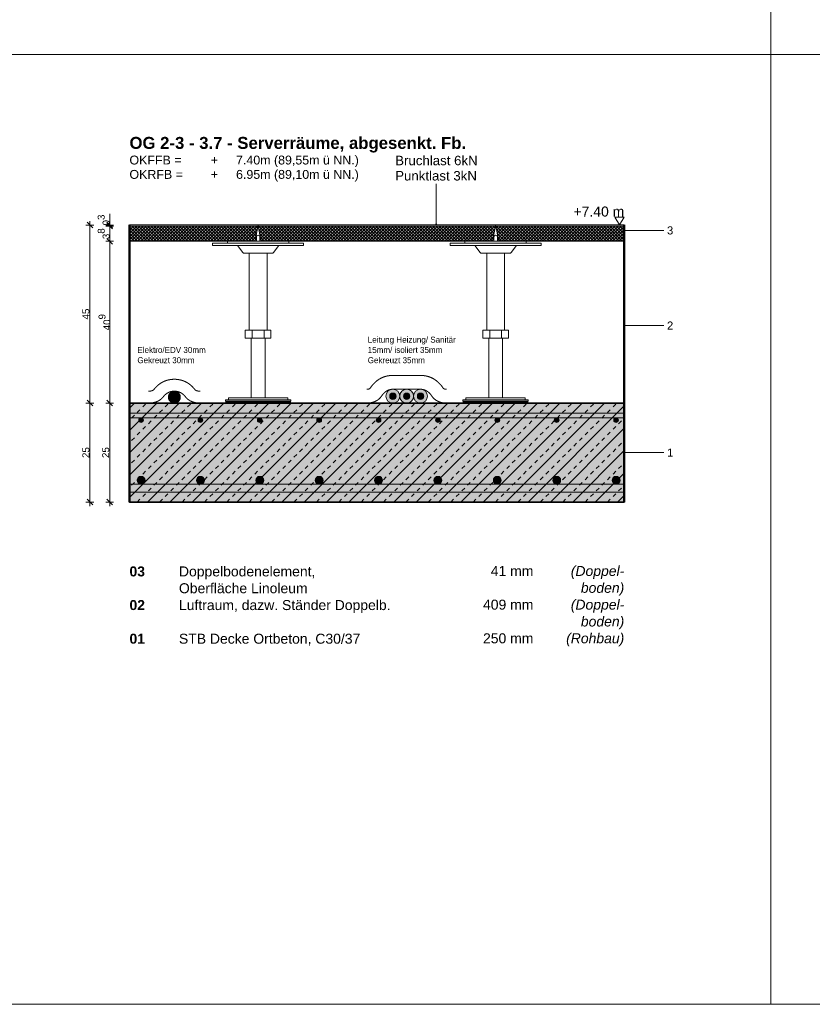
# Model space of a CAD drawing. Header units: metres. Extents: x 0.4 to 30.1, y -10.7 to 8.6.
# Tile 247 of 256: x 18.1 to 20.1, y 1.8 to 4.3. Entities that reach past the tile are written whole.
import ezdxf

# ---------------------------------------------------------------- set-up
doc = ezdxf.new("R2010")
doc.units = ezdxf.units.M
doc.header["$PDMODE"] = 1
doc.header["$PDSIZE"] = -2
doc.linetypes.add('ISO-03 Gestrichelt mit Abstand', pattern=[0.6096, 0.24384, -0.36576])
doc.layers.get('0').update_dxf_attribs({"lineweight": 25})
for name, color, linetype, lineweight in [('_Bodenaufbauten 20230510 (2D)', 7, 'Continuous', 9), ('Bemaßung', 7, 'Continuous', 9), ('Keine', 7, 'Continuous', 9)]:
    doc.layers.add(name, color=color, linetype=linetype, lineweight=lineweight)
doc.layers.get('0').freeze()
doc.styles.add('Arial', font='arial.ttf')
doc.styles.add('Arial (bold)', font='arialbd.ttf')
doc.styles.add('Arial (italic)', font='ariali.ttf')
doc.styles.add('Century Gothic', font='GOTHIC.TTF')
doc.dimstyles.new('boris100', dxfattribs={"dimtxt": 17.652669, "dimasz": 0.001414, "dimexe": 0.001, "dimexo": 0.01, "dimgap": 0.0001, "dimtad": 1, "dimdec": 4, "dimtxsty": 'Arial', "dimblk": 'VW_SLASH', "dimblk1": 'VW_SLASH', "dimblk2": 'VW_SLASH', "dimcen": 0, "dimdle": 0.001, "dimadec": 3, "dimazin": 0, "dimtfac": 0.8, "dimtdec": 4, "dimtix": 1, "dimtmove": 0, "dimatfit": 0, "dimldrblk": 'VW_FILLEDARROW', "dimfxl": 0.001, "dimfxlon": 1, "dimfrac": 2, "dimtolj": 1, "dimarcsym": 0})
pattern_1 = [(45, (0, 0), (0, -0.008), []), (-45, (0, 0), (0.008, 0), [])]

# ---------------------------------------------------------------- blocks, each defined once
blk = doc.blocks.new('VW_SLASH')
at = {"color": 0, "linetype": 'ByBlock', "lineweight": -2, "transparency": 16777216}
blk.add_line((0.71, 0), (-1, 0), dxfattribs=at)
at = {"color": 0, "linetype": 'Continuous', "lineweight": 20, "transparency": 16777216, "flags": 128}
blk.add_lwpolyline([(0.5, 0.5), (-0.5, -0.5)], dxfattribs=at)
blk = doc.blocks.new('*D84')
at = {"layer": 'Bemaßung', "color": 0, "lineweight": -2}
for p, q in [((18.2894, 3.7689), (18.2694, 3.7689)), ((18.2794, 3.333), (18.2794, 3.7548)), ((18.2894, 3.3189), (18.2694, 3.3189))]:
    blk.add_line(p, q, dxfattribs=at)
at = {"layer": 'Defpoints', "color": 0}
for p in [(18.2794, 3.7689), (18.3794, 3.7689), (18.3794, 3.3189)]:
    blk.add_point(p, dxfattribs=at)
at = {"layer": 'Bemaßung', "color": 0, "lineweight": -2, "xscale": 0.014138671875, "yscale": 0.014138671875, "zscale": 0.014138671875}
for p, rotation in [((18.2794, 3.7689), 90), ((18.2794, 3.3189), 270)]:
    blk.add_blockref('VW_SLASH', p, dxfattribs=dict(at, rotation=rotation))
at = {"layer": 'Bemaßung', "color": 0, "insert": (18.2694, 3.5439), "char_height": 0.01765, "attachment_point": 5, "rotation": 90, "style": 'Arial'}
blk.add_mtext('\\A1;45', dxfattribs=at)
blk = doc.blocks.new('VW_FILLEDARROW')
at = {"linetype": 'Continuous', "lineweight": 5, "true_color": 0xb9b9b9, "transparency": 16777216}
h = blk.add_hatch(dxfattribs=at)
h.set_pattern_fill('Dämm', color=9, style=0, pattern_type=2)
h.set_pattern_definition([(-45, (0, 0), (0.00053033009, 0.00053033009), []), (-135, (0, 0), (0.00053033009, -0.00053033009), [])])
h.paths.add_polyline_path([(-2.25, 0.6), (0, 0), (-2.25, -0.6)])
at = {"color": 0, "linetype": 'Continuous', "lineweight": 5, "transparency": 16777216, "flags": 128}
blk.add_lwpolyline([(-2.25, 0.6), (0, 0), (-2.25, -0.6)], close=True, dxfattribs=at)
blk = doc.blocks.new('*D85')
at = {"layer": 'Bemaßung', "color": 0, "lineweight": -2}
for p, q in [((18.2894, 3.3189), (18.2694, 3.3189)), ((18.2794, 3.083), (18.2794, 3.3048)), ((18.2894, 3.0689), (18.2694, 3.0689))]:
    blk.add_line(p, q, dxfattribs=at)
at = {"layer": 'Defpoints', "color": 0}
for p in [(18.2794, 3.3189), (18.3794, 3.3189), (18.3794, 3.0689)]:
    blk.add_point(p, dxfattribs=at)
at = {"layer": 'Bemaßung', "color": 0, "lineweight": -2, "xscale": 0.014138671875, "yscale": 0.014138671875, "zscale": 0.014138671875}
for p, rotation in [((18.2794, 3.3189), 90), ((18.2794, 3.0689), 270)]:
    blk.add_blockref('VW_SLASH', p, dxfattribs=dict(at, rotation=rotation))
at = {"layer": 'Bemaßung', "color": 0, "insert": (18.2694, 3.1939), "char_height": 0.01765, "attachment_point": 5, "rotation": 90, "style": 'Arial'}
blk.add_mtext('\\A1;25', dxfattribs=at)
blk = doc.blocks.new('*D86')
at = {"layer": 'Bemaßung', "color": 0, "lineweight": -2}
for p, q in [((18.3294, 3.783), (18.3294, 3.7972)), ((18.3394, 3.7689), (18.3194, 3.7689)), ((18.3394, 3.7659), (18.3194, 3.7659)), ((18.3294, 3.7659), (18.3294, 3.7689)), ((18.3294, 3.7518), (18.3294, 3.7376))]:
    blk.add_line(p, q, dxfattribs=at)
at = {"layer": 'Defpoints', "color": 0}
for p in [(18.3294, 3.7689), (18.3794, 3.7689), (18.3794, 3.7659)]:
    blk.add_point(p, dxfattribs=at)
at = {"layer": 'Bemaßung', "color": 0, "lineweight": -2, "xscale": 0.014138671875, "yscale": 0.014138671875, "zscale": 0.014138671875}
for p, rotation in [((18.3294, 3.7689), 270), ((18.3294, 3.7659), 90)]:
    blk.add_blockref('VW_SLASH', p, dxfattribs=dict(at, rotation=rotation))
at = {"layer": 'Bemaßung', "color": 0, "insert": (18.3142, 3.7815), "char_height": 0.017653, "attachment_point": 5, "rotation": 90, "style": 'Arial'}
blk.add_mtext('\\A1;0\\S3^ ;', dxfattribs=at)
blk = doc.blocks.new('*D87')
at = {"layer": 'Bemaßung', "color": 0, "lineweight": -2}
for p, q in [((18.3394, 3.7659), (18.3194, 3.7659)), ((18.3294, 3.742), (18.3294, 3.7518)), ((18.3394, 3.7279), (18.3194, 3.7279))]:
    blk.add_line(p, q, dxfattribs=at)
at = {"layer": 'Defpoints', "color": 0}
for p in [(18.3294, 3.7659), (18.3794, 3.7659), (18.3794, 3.7279)]:
    blk.add_point(p, dxfattribs=at)
at = {"layer": 'Bemaßung', "color": 0, "lineweight": -2, "xscale": 0.014138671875, "yscale": 0.014138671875, "zscale": 0.014138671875}
for p, rotation in [((18.3294, 3.7659), 90), ((18.3294, 3.7279), 270)]:
    blk.add_blockref('VW_SLASH', p, dxfattribs=dict(at, rotation=rotation))
at = {"layer": 'Bemaßung', "color": 0, "insert": (18.3143, 3.7469), "char_height": 0.017653, "attachment_point": 5, "rotation": 90, "style": 'Arial'}
blk.add_mtext('\\A1;3\\S8^ ;', dxfattribs=at)
blk = doc.blocks.new('*D88')
at = {"layer": 'Bemaßung', "color": 0, "lineweight": -2}
for p, q in [((18.3394, 3.7279), (18.3194, 3.7279)), ((18.3294, 3.333), (18.3294, 3.7138)), ((18.3394, 3.3189), (18.3194, 3.3189))]:
    blk.add_line(p, q, dxfattribs=at)
at = {"layer": 'Defpoints', "color": 0}
for p in [(18.3294, 3.7279), (18.3794, 3.7279), (18.3794, 3.3189)]:
    blk.add_point(p, dxfattribs=at)
at = {"layer": 'Bemaßung', "color": 0, "lineweight": -2, "xscale": 0.014138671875, "yscale": 0.014138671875, "zscale": 0.014138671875}
for p, rotation in [((18.3294, 3.7279), 90), ((18.3294, 3.3189), 270)]:
    blk.add_blockref('VW_SLASH', p, dxfattribs=dict(at, rotation=rotation))
at = {"layer": 'Bemaßung', "color": 0, "insert": (18.3163, 3.5234), "char_height": 0.017653, "attachment_point": 5, "rotation": 90, "style": 'Arial'}
blk.add_mtext('\\A1;40\\S9^ ;', dxfattribs=at)
blk = doc.blocks.new('*D89')
at = {"layer": 'Bemaßung', "color": 0, "lineweight": -2}
for p, q in [((18.3394, 3.3189), (18.3194, 3.3189)), ((18.3294, 3.083), (18.3294, 3.3048)), ((18.3394, 3.0689), (18.3194, 3.0689))]:
    blk.add_line(p, q, dxfattribs=at)
at = {"layer": 'Defpoints', "color": 0}
for p in [(18.3294, 3.3189), (18.3794, 3.3189), (18.3794, 3.0689)]:
    blk.add_point(p, dxfattribs=at)
at = {"layer": 'Bemaßung', "color": 0, "lineweight": -2, "xscale": 0.014138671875, "yscale": 0.014138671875, "zscale": 0.014138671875}
for p, rotation in [((18.3294, 3.3189), 90), ((18.3294, 3.0689), 270)]:
    blk.add_blockref('VW_SLASH', p, dxfattribs=dict(at, rotation=rotation))
at = {"layer": 'Bemaßung', "color": 0, "insert": (18.3194, 3.1939), "char_height": 0.01765, "attachment_point": 5, "rotation": 90, "style": 'Arial'}
blk.add_mtext('\\A1;25', dxfattribs=at)
blk = doc.blocks.new('Bodenaufbauten 20230510 (2D)')
at = {"layer": 'Keine', "linetype": 'Continuous', "lineweight": 0, "true_color": 0xffaa00, "transparency": 33554687}
for points in [[(18.3794, 3.76891), (18.7044, 3.76891), (18.7044, 3.76591), (18.3794, 3.76591)], [(18.7044, 3.76891), (19.3044, 3.76891), (19.3044, 3.76591), (18.7044, 3.76591)], [(19.3044, 3.76891), (19.6294, 3.76891), (19.6294, 3.76591), (19.3044, 3.76591)]]:
    blk.add_hatch(color=40, dxfattribs=at).paths.add_polyline_path(points)
at = {"layer": 'Keine', "linetype": 'Continuous', "lineweight": 0, "true_color": 0xeeeeee, "transparency": 33554687}
for points in [[(18.69664, 3.72791), (18.70405, 3.76591), (18.3794, 3.76591), (18.3794, 3.72791)], [(19.29664, 3.72791), (19.30405, 3.76591), (18.70475, 3.76591), (18.71216, 3.72791)], [(19.6294, 3.72791), (19.6294, 3.76591), (19.30475, 3.76591), (19.31216, 3.72791)], [(18.48657, 3.34473), (18.48731, 3.34513), (18.48805, 3.34547), (18.48881, 3.34575), (18.48959, 3.34599), (18.49037, 3.34617), (18.49118, 3.3463), (18.49199, 3.34638), (18.49282, 3.34641), (18.49365, 3.34638), (18.49447, 3.3463), (18.49527, 3.34617), (18.49606, 3.34599), (18.49684, 3.34575), (18.4976, 3.34547), (18.49834, 3.34513), (18.49907, 3.34473), (18.49978, 3.3443), (18.50045, 3.34382), (18.50108, 3.3433), (18.50167, 3.34275), (18.50222, 3.34216), (18.50274, 3.34153), (18.50321, 3.34086), (18.50365, 3.34016), (18.50404, 3.33943), (18.50438, 3.33868), (18.50467, 3.33792), (18.50491, 3.33714), (18.50509, 3.33636), (18.50522, 3.33555), (18.5053, 3.33474), (18.50532, 3.33391), (18.5053, 3.33308), (18.50522, 3.33226), (18.50509, 3.33146), (18.50491, 3.33067), (18.50467, 3.3299), (18.50438, 3.32914), (18.50404, 3.32839), (18.50365, 3.32766), (18.50321, 3.32695), (18.50274, 3.32628), (18.50222, 3.32565), (18.50167, 3.32506), (18.50108, 3.32451), (18.50045, 3.324), (18.49978, 3.32352), (18.49907, 3.32308), (18.49834, 3.32269), (18.4976, 3.32235), (18.49684, 3.32206), (18.49606, 3.32183), (18.49527, 3.32164), (18.49447, 3.32151), (18.49365, 3.32143), (18.49282, 3.32141), (18.49199, 3.32143), (18.49118, 3.32151), (18.49037, 3.32164), (18.48959, 3.32183), (18.48881, 3.32206), (18.48805, 3.32235), (18.48731, 3.32269), (18.48657, 3.32308), (18.48587, 3.32352), (18.4852, 3.324), (18.48457, 3.32451), (18.48398, 3.32506), (18.48343, 3.32565), (18.48291, 3.32628), (18.48244, 3.32695), (18.482, 3.32766), (18.48161, 3.32839), (18.48127, 3.32914), (18.48098, 3.3299), (18.48074, 3.33067), (18.48056, 3.33146), (18.48043, 3.33226), (18.48035, 3.33308), (18.48032, 3.33391), (18.48035, 3.33474), (18.48043, 3.33555), (18.48056, 3.33636), (18.48074, 3.33714), (18.48098, 3.33792), (18.48127, 3.33868), (18.48161, 3.33943), (18.482, 3.34016), (18.48244, 3.34086), (18.48291, 3.34153), (18.48343, 3.34216), (18.48398, 3.34275), (18.48457, 3.3433), (18.4852, 3.34382), (18.48587, 3.3443)]]:
    blk.add_hatch(color=7, dxfattribs=at).paths.add_polyline_path(points)
at = {"layer": 'Keine', "linetype": 'Continuous', "lineweight": 5, "transparency": 33554687}
h = blk.add_hatch(dxfattribs=at)
h.set_pattern_fill('Dämmung FBHdvDfv', style=0, pattern_type=2)
h.set_pattern_definition(pattern_1)
h.paths.add_polyline_path([(18.69664, 3.72791), (18.70405, 3.76591), (18.3794, 3.76591), (18.3794, 3.72791)])
h = blk.add_hatch(dxfattribs=at)
h.set_pattern_fill('Dämmung FBHdvDfv', style=0, pattern_type=2)
h.set_pattern_definition(pattern_1)
h.paths.add_polyline_path([(19.29664, 3.72791), (19.30405, 3.76591), (18.70475, 3.76591), (18.71216, 3.72791)])
at = {"layer": 'Keine', "linetype": 'Continuous', "lineweight": 0, "transparency": 33554687}
for color, points in [(7, [(19.15525, 3.77208), (19.1544, 3.76891), (19.15355, 3.77208)]), (8, [(18.48532, 3.3469), (18.4862, 3.34737), (18.4871, 3.34778), (18.48801, 3.34812), (18.48894, 3.34841), (18.48989, 3.34863), (18.49085, 3.34878), (18.49183, 3.34888), (18.49282, 3.34891), (18.49382, 3.34888), (18.4948, 3.34878), (18.49576, 3.34863), (18.49671, 3.34841), (18.49764, 3.34812), (18.49855, 3.34778), (18.49945, 3.34737), (18.50032, 3.3469), (18.50117, 3.34637), (18.50197, 3.3458), (18.50273, 3.34518), (18.50344, 3.34452), (18.5041, 3.34381), (18.50472, 3.34306), (18.50529, 3.34225), (18.50581, 3.34141), (18.50629, 3.34053), (18.50669, 3.33963), (18.50704, 3.33872), (18.50732, 3.33779), (18.50754, 3.33685), (18.5077, 3.33588), (18.50779, 3.3349), (18.50782, 3.33391), (18.50779, 3.33291), (18.5077, 3.33193), (18.50754, 3.33097), (18.50732, 3.33002), (18.50704, 3.32909), (18.50669, 3.32818), (18.50629, 3.32729), (18.50581, 3.32641), (18.50529, 3.32556), (18.50472, 3.32476), (18.5041, 3.324), (18.50344, 3.32329), (18.50273, 3.32263), (18.50197, 3.32201), (18.50117, 3.32144), (18.50032, 3.32092), (18.49945, 3.32045), (18.49855, 3.32004), (18.49764, 3.31969), (18.49671, 3.31941), (18.49576, 3.31919), (18.4948, 3.31903), (18.49382, 3.31894), (18.49282, 3.31891), (18.49183, 3.31894), (18.49085, 3.31903), (18.48989, 3.31919), (18.48894, 3.31941), (18.48801, 3.31969), (18.4871, 3.32004), (18.4862, 3.32045), (18.48532, 3.32092), (18.48448, 3.32144), (18.48368, 3.32201), (18.48292, 3.32263), (18.48221, 3.32329), (18.48155, 3.324), (18.48093, 3.32476), (18.48036, 3.32556), (18.47983, 3.32641), (18.47936, 3.32729), (18.47895, 3.32818), (18.47861, 3.32909), (18.47833, 3.33002), (18.47811, 3.33097), (18.47795, 3.33193), (18.47786, 3.33291), (18.47782, 3.33391), (18.47786, 3.3349), (18.47795, 3.33588), (18.47811, 3.33685), (18.47833, 3.33779), (18.47861, 3.33872), (18.47895, 3.33963), (18.47936, 3.34053), (18.47983, 3.34141), (18.48036, 3.34225), (18.48093, 3.34306), (18.48155, 3.34381), (18.48221, 3.34452), (18.48292, 3.34518), (18.48368, 3.3458), (18.48448, 3.34637)])]:
    blk.add_hatch(color=color, dxfattribs=at).paths.add_polyline_path(points)
at = {"layer": 'Keine', "linetype": 'Continuous', "lineweight": 5, "transparency": 33554687}
h = blk.add_hatch(dxfattribs=at)
h.set_pattern_fill('Dämmung FBHdvDfv', style=0, pattern_type=2)
h.set_pattern_definition(pattern_1)
h.paths.add_polyline_path([(19.6294, 3.72791), (19.6294, 3.76591), (19.30475, 3.76591), (19.31216, 3.72791)])
at = {"layer": 'Keine', "linetype": 'Continuous', "lineweight": 0, "true_color": 0xaaaaaa, "transparency": 33554687}
h = blk.add_hatch(color=253, dxfattribs=at)
edge = h.paths.add_edge_path()
edge.add_arc((19.04473, 3.33641), 0.0175, 0, 360)
at = {"layer": 'Keine', "linetype": 'Continuous', "lineweight": 0, "true_color": 0xdddddd, "transparency": 33554687}
for points in [[(18.3794, 3.29391), (18.3794, 3.28191), (19.6294, 3.28191), (19.6294, 3.29391)], [(18.3794, 3.11391), (18.3794, 3.09391), (19.6294, 3.09391), (19.6294, 3.11391)]]:
    blk.add_hatch(color=254, dxfattribs=at).paths.add_polyline_path(points)
h = blk.add_hatch(color=254, dxfattribs=at)
edge = h.paths.add_edge_path()
edge.add_arc((18.40866, 3.27591), 0.006, 0, 360)
h = blk.add_hatch(color=254, dxfattribs=at)
edge = h.paths.add_edge_path()
edge.add_arc((18.55866, 3.27591), 0.006, 0, 360)
h = blk.add_hatch(color=254, dxfattribs=at)
edge = h.paths.add_edge_path()
edge.add_arc((18.70866, 3.27591), 0.006, 0, 360)
h = blk.add_hatch(color=254, dxfattribs=at)
edge = h.paths.add_edge_path()
edge.add_arc((18.85866, 3.27591), 0.006, 0, 360)
h = blk.add_hatch(color=254, dxfattribs=at)
edge = h.paths.add_edge_path()
edge.add_arc((19.00866, 3.27591), 0.006, 0, 360)
h = blk.add_hatch(color=254, dxfattribs=at)
edge = h.paths.add_edge_path()
edge.add_arc((19.15866, 3.27591), 0.006, 0, 360)
h = blk.add_hatch(color=254, dxfattribs=at)
edge = h.paths.add_edge_path()
edge.add_arc((19.30866, 3.27591), 0.006, 0, 360)
h = blk.add_hatch(color=254, dxfattribs=at)
edge = h.paths.add_edge_path()
edge.add_arc((19.45866, 3.27591), 0.006, 0, 360)
h = blk.add_hatch(color=254, dxfattribs=at)
edge = h.paths.add_edge_path()
edge.add_arc((19.60866, 3.27591), 0.006, 0, 360)
h = blk.add_hatch(color=254, dxfattribs=at)
edge = h.paths.add_edge_path()
edge.add_arc((18.40866, 3.12391), 0.01, 0, 360)
h = blk.add_hatch(color=254, dxfattribs=at)
edge = h.paths.add_edge_path()
edge.add_arc((18.55866, 3.12391), 0.01, 0, 360)
h = blk.add_hatch(color=254, dxfattribs=at)
edge = h.paths.add_edge_path()
edge.add_arc((18.70866, 3.12391), 0.01, 0, 360)
h = blk.add_hatch(color=254, dxfattribs=at)
edge = h.paths.add_edge_path()
edge.add_arc((18.85866, 3.12391), 0.01, 0, 360)
h = blk.add_hatch(color=254, dxfattribs=at)
edge = h.paths.add_edge_path()
edge.add_arc((19.00866, 3.12391), 0.01, 0, 360)
h = blk.add_hatch(color=254, dxfattribs=at)
edge = h.paths.add_edge_path()
edge.add_arc((19.15866, 3.12391), 0.01, 0, 360)
h = blk.add_hatch(color=254, dxfattribs=at)
edge = h.paths.add_edge_path()
edge.add_arc((19.30866, 3.12391), 0.01, 0, 360)
h = blk.add_hatch(color=254, dxfattribs=at)
edge = h.paths.add_edge_path()
edge.add_arc((19.45866, 3.12391), 0.01, 0, 360)
h = blk.add_hatch(color=254, dxfattribs=at)
edge = h.paths.add_edge_path()
edge.add_arc((19.60866, 3.12391), 0.01, 0, 360)
at = {"layer": 'Keine', "color": 7, "linetype": 'Continuous', "lineweight": 9, "transparency": 33554687}
blk.add_line((19.1544, 3.87296), (19.1544, 3.76891), dxfattribs=at)
at = {"layer": 'Keine', "color": 255, "lineweight": 50}
for p, q in [((18.3794, 3.76891), (18.3794, 3.06891)), ((19.6294, 3.06891), (19.6294, 3.76891))]:
    blk.add_line(p, q, dxfattribs=at)
at = {"layer": 'Keine', "color": 253, "linetype": 'Continuous', "lineweight": 9, "true_color": 0xaaaaaa, "transparency": 33554687}
for p, q in [((19.7294, 3.75509), (19.6294, 3.75509)), ((19.7294, 3.51491), (19.6294, 3.51491)), ((19.7294, 3.19391), (19.6294, 3.19391))]:
    blk.add_line(p, q, dxfattribs=at)
at = {"layer": 'Keine', "color": 255, "flags": 128}
for points in [[(18, 6.6), (20, 6.6), (20, 4.2), (18, 4.2)], [(20, 4.2), (22, 4.2), (22, 1.8), (20, 1.8)]]:
    blk.add_lwpolyline(points, close=True, dxfattribs=at)
at = {"layer": 'Keine', "color": 7, "linetype": 'Continuous', "lineweight": 13, "transparency": 33554687, "flags": 128}
blk.add_lwpolyline([(19.60544, 3.78891), (19.61742, 3.76891), (19.6294, 3.78891)], close=True, dxfattribs=at)
at = {"layer": 'Keine', "color": 7, "linetype": 'Continuous', "lineweight": 5, "transparency": 33554687, "flags": 128}
for points in [[(18.3794, 3.76891), (18.7044, 3.76891), (18.7044, 3.76591), (18.3794, 3.76591)], [(18.69664, 3.72791), (18.70405, 3.76591), (18.3794, 3.76591), (18.3794, 3.72791)], [(18.7044, 3.76891), (19.3044, 3.76891), (19.3044, 3.76591), (18.7044, 3.76591)], [(19.29664, 3.72791), (19.30405, 3.76591), (18.70475, 3.76591), (18.71216, 3.72791)], [(19.15525, 3.77208), (19.1544, 3.76891), (19.15355, 3.77208)], [(19.3044, 3.76891), (19.6294, 3.76891), (19.6294, 3.76591), (19.3044, 3.76591)], [(19.6294, 3.72791), (19.6294, 3.76591), (19.30475, 3.76591), (19.31216, 3.72791)]]:
    blk.add_lwpolyline(points, close=True, dxfattribs=at)
at = {"layer": 'Keine', "color": 9, "linetype": 'Continuous', "lineweight": 13, "transparency": 33554687, "flags": 128}
for points in [[(18.3794, 3.29391), (18.3794, 3.28191), (19.6294, 3.28191), (19.6294, 3.29391)], [(18.3794, 3.11391), (18.3794, 3.09391), (19.6294, 3.09391), (19.6294, 3.11391)]]:
    blk.add_lwpolyline(points, close=True, dxfattribs=at)
at = {"layer": 'Keine', "lineweight": 9, "transparency": 33554687}
blk.add_circle((19.04473, 3.33641), 0.0175, dxfattribs=at)
at = {"layer": 'Keine', "color": 9, "linetype": 'Continuous', "lineweight": 13, "transparency": 33554687}
for centre, radius in [((18.40866, 3.27591), 0.006), ((18.55866, 3.27591), 0.006), ((18.70866, 3.27591), 0.006), ((18.85866, 3.27591), 0.006), ((19.00866, 3.27591), 0.006), ((19.15866, 3.27591), 0.006), ((19.30866, 3.27591), 0.006), ((19.45866, 3.27591), 0.006), ((19.60866, 3.27591), 0.006), ((18.40866, 3.12391), 0.01), ((18.55866, 3.12391), 0.01), ((18.70866, 3.12391), 0.01), ((18.85866, 3.12391), 0.01), ((19.00866, 3.12391), 0.01), ((19.15866, 3.12391), 0.01), ((19.30866, 3.12391), 0.01), ((19.45866, 3.12391), 0.01), ((19.60866, 3.12391), 0.01)]:
    blk.add_circle(centre, radius, dxfattribs=at)
at = {"layer": 'Keine', "color": 7, "linetype": 'ISO-03 Gestrichelt mit Abstand', "lineweight": 13, "transparency": 33554687}
for points, knots in [([(18.55777, 3.34887), (18.54754, 3.34939), (18.52477, 3.37871), (18.49302, 3.37914), (18.49282, 3.37914), (18.49261, 3.37914), (18.46087, 3.37871), (18.43809, 3.34939), (18.42787, 3.34887)], [0, 0, 0, 0.0599311, 0.497178, 0.5, 0.5, 0.502822, 0.9400689, 1, 1, 1]), ([(18.55623, 3.31891), (18.53228, 3.32013), (18.50993, 3.34891), (18.49282, 3.34914), (18.4757, 3.34891), (18.45335, 3.32013), (18.4294, 3.31891)], [0, 0, 0, 0.25, 0.5, 0.5, 0.75, 1, 1, 1])]:
    blk.add_open_spline(points, degree=2, knots=knots, dxfattribs=at)
at = {"layer": 'Keine', "lineweight": 9, "transparency": 33554687}
for points in [[(18.48532, 3.3469), (18.4888, 3.34891), (18.49684, 3.34891), (18.5038, 3.34489), (18.50782, 3.33793), (18.50782, 3.32989), (18.5038, 3.32293), (18.49684, 3.31891), (18.4888, 3.31891), (18.48184, 3.32293), (18.47782, 3.32989), (18.47782, 3.33793), (18.48184, 3.34489), (18.48532, 3.3469)], [(18.48657, 3.34473), (18.48947, 3.34641), (18.49617, 3.34641), (18.50197, 3.34306), (18.50532, 3.33726), (18.50532, 3.33056), (18.50197, 3.32476), (18.49617, 3.32141), (18.48947, 3.32141), (18.48367, 3.32476), (18.48032, 3.33056), (18.48032, 3.33726), (18.48367, 3.34306), (18.48657, 3.34473)]]:
    blk.add_open_spline(points, degree=2, dxfattribs=at)
at = {"layer": 'Keine', "color": 7, "transparency": 33554687}
for s, insert, char_height, attachment_point, line_spacing_factor, style in [('OG 2-3 - 3.7 - Serverräume, abgesenkt. Fb.', (18.3794, 3.99146), 0.0302617, 1, 0.99019, 'Arial (bold)'), ('\\pxt1.297;OKFFB =^I   +^I7.40m (89,55m ü NN.)\\POKRFB =^I   +^I6.95m (89,10m ü NN.)', (18.3794, 3.94423), 0.0224389, 1, 0.969122, 'Arial'), ('Bruchlast 6kN', (19.05068, 3.94384), 0.0239572, 1, 0.969122, 'Arial'), ('Punktlast 3kN', (19.05068, 3.9053), 0.0239572, 1, 0.969122, 'Arial'), ('3 ', (19.75317, 3.75509), 0.020374, 6, 0.969122, 'Arial'), ('2 ', (19.75317, 3.51491), 0.020374, 6, 0.969122, 'Arial'), ('1 ', (19.75317, 3.19391), 0.020374, 6, 0.969122, 'Arial')]:
    blk.add_mtext(s, dxfattribs=dict(at, insert=insert, char_height=char_height, attachment_point=attachment_point, line_spacing_factor=line_spacing_factor, style=style))
at = {"layer": 'Keine', "color": 7, "transparency": 33554687, "insert": (19.6294, 3.78997), "char_height": 0.025218, "attachment_point": 9, "rotation": 0.00136, "line_spacing_factor": 0.969122, "style": 'Arial'}
blk.add_mtext('+7.40 m', dxfattribs=at)
at = {"layer": 'Keine', "color": 7, "transparency": 33554687}
for s, insert, char_height, width, attachment_point, line_spacing_factor, style in [('Leitung Heizung/ Sanitär 15mm/ isoliert 35mm\\P{\\C8;Gekreuzt 35mm}', (18.98131, 3.41954), 0.015186, 0.2367649, 7, 1.024381, 'Century Gothic'), ('Elektro/EDV 30mm\\P{\\C8;Gekreuzt 30mm}', (18.3994, 3.41954), 0.015186, 0.2658546, 7, 1.024381, 'Century Gothic'), (' 41 mm\\P\\P409 mm\\P\\P250 mm', (19.39978, 2.90738), 0.025218, 0.1510902, 3, 1.011258, 'Arial'), ('(Doppel-\\Pboden)\\P(Doppel-\\Pboden)\\P(Rohbau)', (19.6294, 2.90738), 0.025218, 0.1510902, 3, 1.011258, 'Arial (italic)')]:
    blk.add_mtext(s, dxfattribs=dict(at, insert=insert, char_height=char_height, width=width, attachment_point=attachment_point, line_spacing_factor=line_spacing_factor, style=style))
at = {"layer": 'Keine', "color": 7, "insert": (18.3794, 2.90632), "char_height": 0.0252181, "attachment_point": 1, "line_spacing_factor": 1.011258, "style": 'Arial (bold)'}
blk.add_mtext('\\pxt4.957;03{\\fArial|b0|i0|c0|p0; }^I{\\fArial|b0|i0|c0|p0;Doppelbodenelement, \\P^IOberfläche Linoleum\\P}02^I{\\fArial|b0|i0|c0|p0;Luftraum, dazw. Ständer Doppelb.\\P\\P}01{\\fArial|b0|i0|c0|p0; ^ISTB Decke Ortbeton, C30/37 }', dxfattribs=at)
at = {"layer": 'Bemaßung'}
for base, p1, p2, text, override, picture, middle in [((18.3294, 3.76891), (18.3794, 3.76591), (18.3794, 3.76891), '0\\S3^ ;', {"dimtxt": 0.017653, "dimasz": 0.014139, "dimexe": 0.01, "dimgap": 0.001, "dimdec": 3, "dimpost": '<>', "dimtxsty": 'Arial', "dimdle": 0.01, "dimtix": 0, "dimtmove": 2, "dimfxl": 0.01}, '*D86', (18.3142, 3.78147)), ((18.3294, 3.76591), (18.3794, 3.72791), (18.3794, 3.76591), '3\\S8^ ;', {"dimtxt": 0.017653, "dimasz": 0.014139, "dimexe": 0.01, "dimgap": 0.000871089, "dimdec": 3, "dimpost": '<>', "dimtxsty": 'Arial', "dimdle": 0.01, "dimtmove": 2, "dimfxl": 0.01}, '*D87', (18.31433, 3.74691))]:
    dim = blk.add_linear_dim(base=base, p1=p1, p2=p2, angle=270, text=text, dimstyle='boris100', override=override, dxfattribs=at)
    dim.commit()
    dim.dimension.update_dxf_attribs({"geometry": picture, "text_midpoint": middle, "dimtype": 160})
for base, p1, p2, text, override, picture, middle in [((18.2794, 3.76891), (18.3794, 3.31891), (18.3794, 3.76891), '45', {"dimtxt": 0.017653, "dimasz": 0.014139, "dimexe": 0.01, "dimgap": 0.001, "dimpost": '<>', "dimtxsty": 'Arial', "dimdle": 0.01, "dimtmove": 2, "dimfxl": 0.01}, '*D84', (18.26942, 3.54391)), ((18.3294, 3.72791), (18.3794, 3.31891), (18.3794, 3.72791), '40\\S9^ ;', {"dimtxt": 0.017653, "dimasz": 0.014139, "dimexe": 0.01, "dimgap": 0.001, "dimdec": 3, "dimpost": '<>', "dimtxsty": 'Arial', "dimdle": 0.01, "dimtmove": 2, "dimfxl": 0.01}, '*D88', (18.31629, 3.52341)), ((18.2794, 3.31891), (18.3794, 3.06891), (18.3794, 3.31891), '25', {"dimtxt": 0.017653, "dimasz": 0.014139, "dimexe": 0.01, "dimgap": 0.001, "dimpost": '<>', "dimtxsty": 'Arial', "dimdle": 0.01, "dimtmove": 2, "dimfxl": 0.01}, '*D85', (18.26939, 3.19391)), ((18.3294, 3.31891), (18.3794, 3.06891), (18.3794, 3.31891), '25', {"dimtxt": 0.017653, "dimasz": 0.014139, "dimexe": 0.01, "dimgap": 0.001, "dimdec": 3, "dimpost": '<>', "dimtxsty": 'Arial', "dimdle": 0.01, "dimtmove": 2, "dimfxl": 0.01}, '*D89', (18.31939, 3.19391))]:
    dim = blk.add_linear_dim(base=base, p1=p1, p2=p2, angle=270, text=text, dimstyle='boris100', override=override, dxfattribs=at)
    dim.commit()
    dim.dimension.update_dxf_attribs({"geometry": picture, "text_midpoint": middle})
at = {"color": 255, "linetype": 'Continuous', "lineweight": 5, "transparency": 33554687}
for points in [[(18.7089, 3.73841), (18.7089, 3.72791), (18.6999, 3.72791), (18.6999, 3.73841), (18.69999, 3.73929), (18.70024, 3.74013), (18.70066, 3.74091), (18.70122, 3.74159), (18.7019, 3.74215), (18.70268, 3.74257), (18.70352, 3.74282), (18.70528, 3.74282), (18.70612, 3.74257), (18.7069, 3.74215), (18.70758, 3.74159), (18.70814, 3.74091), (18.70856, 3.74013), (18.70881, 3.73929)], [(19.3089, 3.73841), (19.3089, 3.72791), (19.2999, 3.72791), (19.2999, 3.73841), (19.29999, 3.73929), (19.30024, 3.74013), (19.30066, 3.74091), (19.30122, 3.74159), (19.3019, 3.74215), (19.30268, 3.74257), (19.30352, 3.74282), (19.30528, 3.74282), (19.30612, 3.74257), (19.3069, 3.74215), (19.30758, 3.74159), (19.30814, 3.74091), (19.30856, 3.74013), (19.30881, 3.73929)]]:
    blk.add_wipeout(points, dxfattribs=at).dxf.layer = 'Keine'
at = {"layer": 'Keine', "color": 7, "linetype": 'Continuous', "lineweight": 5, "transparency": 33554687, "flags": 128}
for points in [[(18.7089, 3.73841), (18.7089, 3.72791), (18.6999, 3.72791), (18.6999, 3.73841, -1), (18.7089, 3.73841)], [(19.3089, 3.73841), (19.3089, 3.72791), (19.2999, 3.72791), (19.2999, 3.73841, -1), (19.3089, 3.73841)]]:
    blk.add_lwpolyline(points, format="xyb", close=True, dxfattribs=at)
at = {"color": 255, "linetype": 'Continuous', "lineweight": 5, "transparency": 33554687}
for points in [[(18.5894, 3.72291), (18.8194, 3.72291), (18.8194, 3.71741), (18.5894, 3.71741)], [(19.1894, 3.72291), (19.4194, 3.72291), (19.4194, 3.71741), (19.1894, 3.71741)]]:
    blk.add_wipeout(points, dxfattribs=at).dxf.layer = 'Keine'
at = {"layer": 'Keine', "color": 8, "linetype": 'Continuous', "lineweight": 5, "transparency": 33554687, "flags": 128}
for points in [[(18.5894, 3.72291), (18.8194, 3.72291), (18.8194, 3.71741), (18.5894, 3.71741)], [(19.1894, 3.72291), (19.4194, 3.72291), (19.4194, 3.71741), (19.1894, 3.71741)]]:
    blk.add_lwpolyline(points, close=True, dxfattribs=at)
at = {"color": 255, "linetype": 'Continuous', "lineweight": 5, "transparency": 33554687}
for points in [[(18.6519, 3.71741), (18.7569, 3.71741), (18.7434, 3.69941), (18.74302, 3.69897), (18.7426, 3.69857), (18.74214, 3.69822), (18.74163, 3.69794), (18.7411, 3.69771), (18.74055, 3.69754), (18.73998, 3.69744), (18.7394, 3.69741), (18.6694, 3.69741), (18.66882, 3.69744), (18.66825, 3.69754), (18.66769, 3.69771), (18.66716, 3.69794), (18.66666, 3.69822), (18.66619, 3.69857), (18.66577, 3.69897), (18.6654, 3.69941)], [(19.2519, 3.71741), (19.3569, 3.71741), (19.3434, 3.69941), (19.34302, 3.69897), (19.3426, 3.69857), (19.34214, 3.69822), (19.34163, 3.69794), (19.3411, 3.69771), (19.34055, 3.69754), (19.33998, 3.69744), (19.3394, 3.69741), (19.2694, 3.69741), (19.26882, 3.69744), (19.26825, 3.69754), (19.26769, 3.69771), (19.26716, 3.69794), (19.26666, 3.69822), (19.26619, 3.69857), (19.26577, 3.69897), (19.2654, 3.69941)]]:
    blk.add_wipeout(points, dxfattribs=at).dxf.layer = 'Keine'
at = {"layer": 'Keine', "color": 7, "linetype": 'Continuous', "lineweight": 5, "transparency": 33554687, "flags": 128}
for points in [[(18.6519, 3.71741), (18.7569, 3.71741), (18.7434, 3.69941, -0.236068), (18.7394, 3.69741), (18.6694, 3.69741, -0.236068), (18.6654, 3.69941)], [(19.2519, 3.71741), (19.3569, 3.71741), (19.3434, 3.69941, -0.236068), (19.3394, 3.69741), (19.2694, 3.69741, -0.236068), (19.2654, 3.69941)]]:
    blk.add_lwpolyline(points, format="xyb", close=True, dxfattribs=at)
at = {"color": 255, "linetype": 'Continuous', "lineweight": 5, "transparency": 33554687}
for points in [[(18.6269, 3.72291), (18.6269, 3.72691), (18.6469, 3.72791), (18.7619, 3.72791), (18.7819, 3.72691), (18.7819, 3.72291)], [(19.2269, 3.72291), (19.2269, 3.72691), (19.2469, 3.72791), (19.3619, 3.72791), (19.3819, 3.72691), (19.3819, 3.72291)], [(18.6819, 3.69741), (18.7269, 3.69741), (18.7269, 3.50341), (18.6819, 3.50341)], [(19.2819, 3.69741), (19.3269, 3.69741), (19.3269, 3.50341), (19.2819, 3.50341)]]:
    blk.add_wipeout(points, dxfattribs=at).dxf.layer = 'Keine'
at = {"layer": 'Keine', "color": 7, "linetype": 'Continuous', "lineweight": 5, "transparency": 33554687, "flags": 128}
for points in [[(18.6269, 3.72291), (18.6269, 3.72691), (18.6469, 3.72791), (18.7619, 3.72791), (18.7819, 3.72691), (18.7819, 3.72291)], [(19.2269, 3.72291), (19.2269, 3.72691), (19.2469, 3.72791), (19.3619, 3.72791), (19.3819, 3.72691), (19.3819, 3.72291)], [(18.6819, 3.69741), (18.7269, 3.69741), (18.7269, 3.50341), (18.6819, 3.50341)], [(19.2819, 3.69741), (19.3269, 3.69741), (19.3269, 3.50341), (19.2819, 3.50341)]]:
    blk.add_lwpolyline(points, close=True, dxfattribs=at)
at = {"color": 255, "linetype": 'Continuous', "lineweight": 5, "transparency": 33554687}
for points in [[(18.6719, 3.50341), (18.7369, 3.50341), (18.7369, 3.48341), (18.6719, 3.48341)], [(19.2719, 3.50341), (19.3369, 3.50341), (19.3369, 3.48341), (19.2719, 3.48341)]]:
    blk.add_wipeout(points, dxfattribs=at).dxf.layer = 'Keine'
at = {"layer": 'Keine', "color": 7, "linetype": 'Continuous', "lineweight": 5, "transparency": 33554687, "flags": 128}
for points in [[(18.6719, 3.50341), (18.7369, 3.50341), (18.7369, 3.48341), (18.6719, 3.48341)], [(19.2719, 3.50341), (19.3369, 3.50341), (19.3369, 3.48341), (19.2719, 3.48341)]]:
    blk.add_lwpolyline(points, close=True, dxfattribs=at)
at = {"color": 255, "linetype": 'Continuous', "lineweight": 5, "transparency": 33554687}
for points in [[(18.7194, 3.50341), (18.7369, 3.50341), (18.7369, 3.48341), (18.7194, 3.48341)], [(19.3194, 3.50341), (19.3369, 3.50341), (19.3369, 3.48341), (19.3194, 3.48341)]]:
    blk.add_wipeout(points, dxfattribs=at).dxf.layer = 'Keine'
at = {"layer": 'Keine', "color": 7, "linetype": 'Continuous', "lineweight": 5, "transparency": 33554687, "flags": 128}
for points in [[(18.7194, 3.50341), (18.7369, 3.50341), (18.7369, 3.48341), (18.7194, 3.48341)], [(19.3194, 3.50341), (19.3369, 3.50341), (19.3369, 3.48341), (19.3194, 3.48341)]]:
    blk.add_lwpolyline(points, close=True, dxfattribs=at)
at = {"color": 255, "linetype": 'Continuous', "lineweight": 5, "transparency": 33554687}
for points in [[(18.6869, 3.48341), (18.7219, 3.48341), (18.7219, 3.33241), (18.6869, 3.33241)], [(19.2869, 3.48341), (19.3219, 3.48341), (19.3219, 3.33241), (19.2869, 3.33241)]]:
    blk.add_wipeout(points, dxfattribs=at).dxf.layer = 'Keine'
at = {"layer": 'Keine', "color": 7, "linetype": 'Continuous', "lineweight": 5, "transparency": 33554687, "flags": 128}
for points in [[(18.6869, 3.48341), (18.7219, 3.48341), (18.7219, 3.33241), (18.6869, 3.33241)], [(19.2869, 3.48341), (19.3219, 3.48341), (19.3219, 3.33241), (19.2869, 3.33241)]]:
    blk.add_lwpolyline(points, close=True, dxfattribs=at)
at = {"color": 255, "linetype": 'Continuous', "lineweight": 5, "transparency": 33554687}
for points in [[(18.6719, 3.50341), (18.6894, 3.50341), (18.6894, 3.48341), (18.6719, 3.48341)], [(19.2719, 3.50341), (19.2894, 3.50341), (19.2894, 3.48341), (19.2719, 3.48341)], [(18.6294, 3.33241), (18.7794, 3.33241), (18.7794, 3.32741), (18.6294, 3.32741)], [(19.2294, 3.33241), (19.3794, 3.33241), (19.3794, 3.32741), (19.2294, 3.32741)]]:
    blk.add_wipeout(points, dxfattribs=at).dxf.layer = 'Keine'
at = {"layer": 'Keine', "color": 7, "linetype": 'Continuous', "lineweight": 5, "transparency": 33554687, "flags": 128}
for points in [[(18.6719, 3.50341), (18.6894, 3.50341), (18.6894, 3.48341), (18.6719, 3.48341)], [(19.2719, 3.50341), (19.2894, 3.50341), (19.2894, 3.48341), (19.2719, 3.48341)], [(18.6294, 3.33241), (18.7794, 3.33241), (18.7794, 3.32741), (18.6294, 3.32741)], [(19.2294, 3.33241), (19.3794, 3.33241), (19.3794, 3.32741), (19.2294, 3.32741)]]:
    blk.add_lwpolyline(points, close=True, dxfattribs=at)
at = {"color": 255, "linetype": 'Continuous', "lineweight": 5, "transparency": 33554687}
for points in [[(18.6219, 3.32741), (18.7869, 3.32741), (18.7869, 3.32391), (18.6219, 3.32391)], [(19.2219, 3.32741), (19.3869, 3.32741), (19.3869, 3.32391), (19.2219, 3.32391)]]:
    blk.add_wipeout(points, dxfattribs=at).dxf.layer = 'Keine'
at = {"layer": 'Keine', "linetype": 'Continuous', "lineweight": 0, "transparency": 33554687}
blk.add_hatch(color=9, dxfattribs=at).paths.add_polyline_path([(18.3794, 3.31891), (19.6294, 3.31891), (19.6294, 3.06891), (18.3794, 3.06891)])
at = {"layer": 'Keine', "linetype": 'Continuous', "lineweight": 13, "transparency": 33554687}
h = blk.add_hatch(dxfattribs=at)
h.set_pattern_fill('Stahlbeton-M1_10', color=250, style=0, pattern_type=2)
h.set_pattern_definition([(45, (0, 0), (0.02828427, -0.02828427), [0.01, -0.01])])
h.paths.add_polyline_path([(18.3794, 3.31891), (19.6294, 3.31891), (19.6294, 3.06891), (18.3794, 3.06891)])
h = blk.add_hatch(dxfattribs=at)
h.set_pattern_fill('Stahlbeton-M1_10-1', color=251, style=0, pattern_type=2)
h.set_pattern_definition([(-135, (0.012426, -0.013254), (0.02828427, -0.02828427), [])])
h.paths.add_polyline_path([(18.3794, 3.31891), (19.6294, 3.31891), (19.6294, 3.06891), (18.3794, 3.06891)])
at = {"layer": 'Keine', "color": 7, "linetype": 'ISO-03 Gestrichelt mit Abstand', "lineweight": 13, "transparency": 33554687}
for p, q in [((18.6219, 3.32141), (18.7869, 3.32141)), ((19.2219, 3.32141), (19.3869, 3.32141))]:
    blk.add_line(p, q, dxfattribs=at)
at = {"layer": 'Keine', "color": 255, "flags": 128}
blk.add_lwpolyline([(18, 4.2), (20, 4.2), (20, 1.8), (18, 1.8)], close=True, dxfattribs=at)
at = {"layer": 'Keine', "color": 7, "linetype": 'Continuous', "lineweight": 35, "transparency": 33554687, "flags": 128}
blk.add_lwpolyline([(18.3794, 3.31891), (19.6294, 3.31891), (19.6294, 3.06891), (18.3794, 3.06891)], close=True, dxfattribs=at)
at = {"layer": 'Keine', "color": 7, "linetype": 'Continuous', "lineweight": 5, "transparency": 33554687, "flags": 128}
for points in [[(18.6219, 3.32741), (18.7869, 3.32741), (18.7869, 3.32391), (18.6219, 3.32391)], [(19.2219, 3.32741), (19.3869, 3.32741), (19.3869, 3.32391), (19.2219, 3.32391)]]:
    blk.add_lwpolyline(points, close=True, dxfattribs=at)
at = {"color": 255, "lineweight": 9, "transparency": 33554687}
blk.add_wipeout([(19.05039, 3.33075), (19.04473, 3.32841), (19.03908, 3.33075), (19.03673, 3.33641), (19.03908, 3.34206), (19.04473, 3.34441), (19.05039, 3.34206), (19.05273, 3.33641)], dxfattribs=at).dxf.layer = 'Keine'
at = {"layer": 'Keine', "linetype": 'Continuous', "lineweight": 0, "true_color": 0xeeeeee, "transparency": 33554687}
h = blk.add_hatch(color=7, dxfattribs=at)
edge = h.paths.add_edge_path()
edge.add_arc((19.04473, 3.33641), 0.006, 0, 360)
at = {"layer": 'Keine', "linetype": 'Continuous', "lineweight": 0, "true_color": 0xaaaaaa, "transparency": 33554687}
h = blk.add_hatch(color=253, dxfattribs=at)
edge = h.paths.add_edge_path()
edge.add_arc((19.07973, 3.33641), 0.0175, 0, 360)
at = {"layer": 'Keine', "lineweight": 9, "transparency": 33554687}
for centre, radius in [((19.04473, 3.33641), 0.008), ((19.04473, 3.33641), 0.006), ((19.07973, 3.33641), 0.0175)]:
    blk.add_circle(centre, radius, dxfattribs=at)
at = {"color": 255, "lineweight": 9, "transparency": 33554687}
blk.add_wipeout([(19.08539, 3.33075), (19.07973, 3.32841), (19.07408, 3.33075), (19.07173, 3.33641), (19.07408, 3.34206), (19.07973, 3.34441), (19.08539, 3.34206), (19.08773, 3.33641)], dxfattribs=at).dxf.layer = 'Keine'
at = {"layer": 'Keine', "linetype": 'Continuous', "lineweight": 0, "true_color": 0xeeeeee, "transparency": 33554687}
h = blk.add_hatch(color=7, dxfattribs=at)
edge = h.paths.add_edge_path()
edge.add_arc((19.07973, 3.33641), 0.006, 0, 360)
at = {"layer": 'Keine', "linetype": 'Continuous', "lineweight": 0, "true_color": 0xaaaaaa, "transparency": 33554687}
h = blk.add_hatch(color=253, dxfattribs=at)
edge = h.paths.add_edge_path()
edge.add_arc((19.11473, 3.33641), 0.0175, 0, 360)
at = {"layer": 'Keine', "lineweight": 9, "transparency": 33554687}
for centre, radius in [((19.07973, 3.33641), 0.008), ((19.07973, 3.33641), 0.006), ((19.11473, 3.33641), 0.0175)]:
    blk.add_circle(centre, radius, dxfattribs=at)
at = {"color": 255, "lineweight": 9, "transparency": 33554687}
blk.add_wipeout([(19.12039, 3.33075), (19.11473, 3.32841), (19.10908, 3.33075), (19.10673, 3.33641), (19.10908, 3.34206), (19.11473, 3.34441), (19.12039, 3.34206), (19.12273, 3.33641)], dxfattribs=at).dxf.layer = 'Keine'
at = {"layer": 'Keine', "linetype": 'Continuous', "lineweight": 0, "true_color": 0xeeeeee, "transparency": 33554687}
h = blk.add_hatch(color=7, dxfattribs=at)
edge = h.paths.add_edge_path()
edge.add_arc((19.11473, 3.33641), 0.006, 0, 360)
at = {"layer": 'Keine', "lineweight": 9, "transparency": 33554687}
for radius in [0.008, 0.006]:
    blk.add_circle((19.11473, 3.33641), radius, dxfattribs=at)
at = {"layer": 'Keine', "color": 7, "linetype": 'ISO-03 Gestrichelt mit Abstand', "lineweight": 13, "transparency": 33554687}
for points, knots in [([(19.18022, 3.35385), (19.17359, 3.35424), (19.1507, 3.38835), (19.11514, 3.38891), (19.11501, 3.38891), (19.07973, 3.38891), (19.04446, 3.38891), (19.04432, 3.38891), (19.00876, 3.38835), (18.98587, 3.35424), (18.97924, 3.35385)], [0, 0, 0, 0.0224237, 0.3404351, 0.3416693, 0.3416693, 0.6583307, 0.6583307, 0.6595649, 0.9775763, 1, 1, 1]), ([(19.17815, 3.31891), (19.1542, 3.32033), (19.13184, 3.35364), (19.11473, 3.35391), (19.07973, 3.35391), (19.04473, 3.35391), (19.02762, 3.35364), (19.00527, 3.32033), (18.98131, 3.31891)], [0, 0, 0, 0.1654229, 0.3308458, 0.3308458, 0.6691542, 0.6691542, 0.8345771, 1, 1, 1])]:
    blk.add_open_spline(points, degree=2, knots=knots, dxfattribs=at)

msp = doc.modelspace()

# ---------------------------------------------------------------- block references
at = {"layer": '_Bodenaufbauten 20230510 (2D)'}
msp.add_blockref('Bodenaufbauten 20230510 (2D)', (0, 0), dxfattribs=at)

doc.saveas('drawing.dxf')
